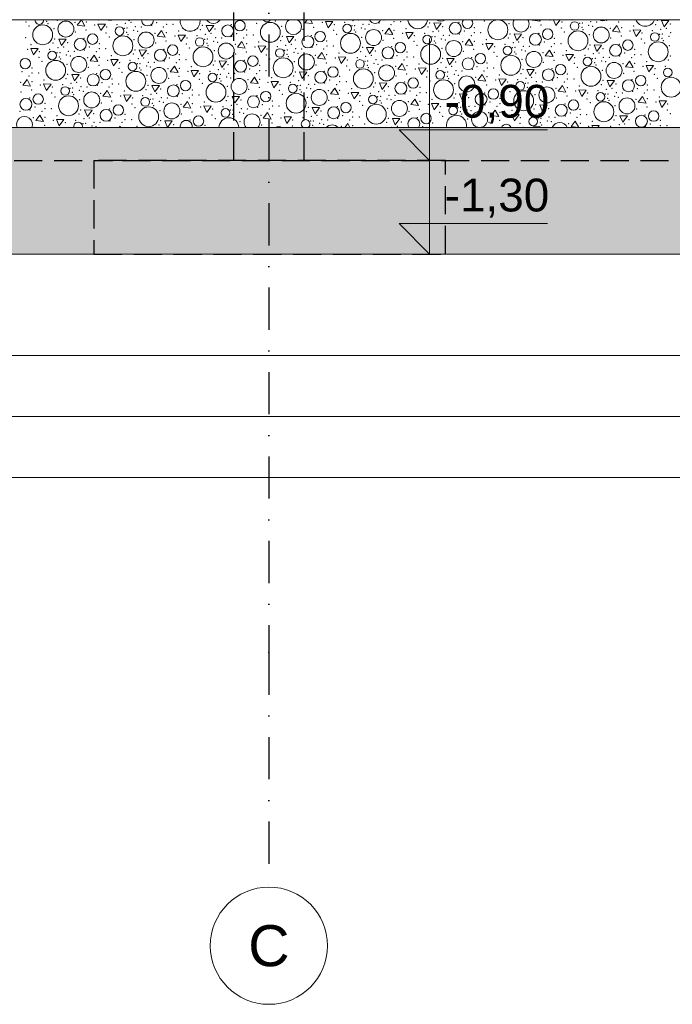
# Model space of a CAD drawing. Header units: millimetres. Extents: x -12989 to 381717, y -50461 to 30884.
# Tile 14 of 63: x 367472 to 370256, y -50461 to -46261. Entities that reach past the tile are written whole.
import ezdxf
from ezdxf.enums import TextEntityAlignment as Align

# ---------------------------------------------------------------- set-up
doc = ezdxf.new("R2010")
doc.units = ezdxf.units.MM
doc.header["$MEASUREMENT"] = 0
for name, pattern in [('Krawędzie ukryte', [170, 120, -50]), ('Kropki i Kreski', [360, 180, -90, 0, -90]), ('Wipeout_Contour', [1000, 0, -1000])]:
    doc.linetypes.add(name, pattern=pattern)
for name, color, linetype, lineweight in [('0_Nr_pióra__21', 7, 'Continuous', 25), ('A__STROPY_Nr_pióra__49', 7, 'Continuous', 15), ('A__STROPY_Nr_pióra__69', 7, 'Continuous', 13), ('Nowe_A_WYM_Nr_pióra__1', 7, 'Continuous', 13), ('Nowe_A_WYM_Nr_pióra__45', 7, 'Continuous', 15), ('Nowe_A_WYM_Nr_pióra__85', 7, 'Continuous', 13), ('Nowe_Warstwa IFC.Import IFC_Nr_pióra__1', 7, 'Continuous', 13), ('Nowe_Warstwa IFC.Import IFC_Nr_pióra__25', 7, 'Continuous', 25), ('Nowe_Warstwa IFC.Import IFC_Nr_pióra__7', 7, 'Continuous', 13)]:
    doc.layers.add(name, color=color, linetype=linetype, lineweight=lineweight)
for name, color, linetype in [('A__STROPY', 7, 'Continuous'), ('Nowe_A_WYM', 7, 'Continuous'), ('Nowe_Warstwa IFC.Import IFC', 7, 'Continuous')]:
    doc.layers.add(name, color=color, linetype=linetype)
doc.layers.add('A__STROPY_Nr_pióra__173', color=7, linetype='Continuous', lineweight=5, true_color=0x6a6a6a)
doc.layers.add('A__STROPY_Nr_pióra__178', color=7, linetype='Continuous', lineweight=5, true_color=0x6a6a6a)
doc.styles.add('STYL_AUTOMATYCZNY_1', font='arial.ttf')
doc.styles.add('STYL_AUTOMATYCZNY_5', font='arial.ttf')
doc.dimstyles.new('STYL_AUTOMATYCZNY__2', dxfattribs={"dimtxt": 139.999998, "dimasz": 57, "dimexe": 0.18, "dimexo": 0.0625, "dimgap": 0, "dimtad": 1, "dimtih": 1, "dimtoh": 1, "dimdec": 0, "dimlfac": 0.1, "dimzin": 0, "dimdsep": 46, "dimtxsty": 'STYL_AUTOMATYCZNY_5', "dimblk": 'ARROWHEAD_6', "dimblk1": 'ARROWHEAD_6', "dimblk2": 'ARROWHEAD_6', "dimcen": 0.09, "dimse1": 1, "dimse2": 1, "dimclrd": 7, "dimclre": 7, "dimclrt": 7, "dimadec": 0, "dimazin": 0, "dimtfac": 1, "dimtdec": 4, "dimtmove": 0, "dimatfit": 3, "dimfxl": 0, "dimtolj": 1, "dimtzin": 0, "dimarcsym": 0})

# ---------------------------------------------------------------- blocks, each defined once
blk = doc.blocks.new('*X102', base_point=(363535.4, -45960.6))
at = {"layer": 'A__STROPY_Nr_pióra__178', "color": 251, "linetype": 'Continuous', "lineweight": 5, "true_color": 0x6a6a6a}
for p, q in [((367735.4, -46260.6), (367717.3, -46284.3)), ((367750.6, -46288.2), (367735.5, -46260.6)), ((367806, -46279), (367817.9, -46306.4)), ((367837.6, -46279.3), (367806, -46279)), ((367817.9, -46306.4), (367837.6, -46279.3)), ((367935.7, -46260.6), (367938.1, -46266)), ((367938.1, -46266), (367942, -46260.6)), ((368698.1, -46260.6), (368688.2, -46273.6)), ((368688.2, -46273.6), (368721.5, -46277.5)), ((368721.5, -46277.5), (368712.2, -46260.6)), ((368776.9, -46268.3), (368788.8, -46295.7)), ((368808.5, -46268.6), (368776.9, -46268.3)), ((368788.8, -46295.7), (368808.5, -46268.6)), ((369239, -46274.7), (369251, -46302.1)), ((369270.6, -46275), (369239, -46274.7)), ((369251, -46302.1), (369270.6, -46275)), ((369660.8, -46260.6), (369659.1, -46262.9)), ((369659.1, -46262.9), (369692.4, -46266.8)), ((369692.4, -46266.8), (369689, -46260.6)), ((369749.1, -46260.6), (369759.7, -46285)), ((369759.7, -46285), (369777.4, -46260.6)), ((370209.9, -46264), (370221.9, -46291.4)), ((370241.5, -46264.3), (370209.9, -46264)), ((370221.9, -46291.4), (370241.5, -46264.3)), ((367717.3, -46284.3), (367750.6, -46288.2)), ((368077.4, -46307.3), (368059.3, -46331.2)), ((368092.6, -46335.1), (368077.4, -46307.3)), ((368148, -46325.9), (368159.9, -46353.3)), ((368179.6, -46326.2), (368148, -46325.9)), ((368268.1, -46285.4), (368280.1, -46312.9)), ((368299.7, -46285.7), (368268.1, -46285.4)), ((368280.1, -46312.9), (368299.7, -46285.7)), ((369048.3, -46296.6), (369030.2, -46320.4)), ((369030.2, -46320.4), (369063.5, -46324.4)), ((369063.5, -46324.4), (369048.3, -46296.6)), ((369118.9, -46315.2), (369130.8, -46342.6)), ((369150.5, -46315.5), (369118.9, -46315.2)), ((369130.8, -46342.6), (369150.5, -46315.5)), ((369581, -46321.6), (369592.9, -46349)), ((369612.6, -46321.9), (369581, -46321.6)), ((369592.9, -46349), (369612.6, -46321.9)), ((370019.2, -46285.9), (370001.1, -46309.7)), ((370001.1, -46309.7), (370034.4, -46313.7)), ((370034.4, -46313.7), (370019.2, -46285.9)), ((370089.8, -46304.4), (370101.7, -46331.9)), ((370121.4, -46304.7), (370089.8, -46304.4)), ((370101.7, -46331.9), (370121.4, -46304.7)), ((367639.2, -46343), (367651.2, -46370.4)), ((367670.8, -46343.3), (367639.2, -46343)), ((367651.2, -46370.4), (367670.8, -46343.3)), ((368059.3, -46331.2), (368092.6, -46335.1)), ((368159.9, -46353.3), (368179.6, -46326.2)), ((368419.4, -46354.2), (368401.3, -46378)), ((368434.6, -46382), (368419.4, -46354.2)), ((368610.1, -46332.3), (368622.1, -46359.7)), ((368641.7, -46332.6), (368610.1, -46332.3)), ((368622.1, -46359.7), (368641.7, -46332.6)), ((369390.3, -46343.5), (369372.2, -46367.3)), ((369372.2, -46367.3), (369405.5, -46371.3)), ((369405.5, -46371.3), (369390.3, -46343.5)), ((369460.8, -46362), (369472.8, -46389.5)), ((369492.5, -46362.3), (369460.8, -46362)), ((369472.8, -46389.5), (369492.5, -46362.3)), ((367519.1, -46383.4), (367531, -46410.9)), ((367550.7, -46383.7), (367519.1, -46383.4)), ((367531, -46410.9), (367550.7, -46383.7)), ((367981.2, -46389.8), (367993.1, -46417.3)), ((368012.8, -46390.2), (367981.2, -46389.8)), ((367993.1, -46417.3), (368012.8, -46390.2)), ((368401.3, -46378), (368434.6, -46382)), ((368490, -46372.7), (368501.9, -46400.2)), ((368521.6, -46373), (368490, -46372.7)), ((368501.9, -46400.2), (368521.6, -46373)), ((368761.4, -46401.1), (368743.3, -46424.9)), ((368776.6, -46428.8), (368761.4, -46401.1)), ((368952.1, -46379.1), (368964, -46406.6)), ((368983.7, -46379.4), (368952.1, -46379.1)), ((368964, -46406.6), (368983.7, -46379.4)), ((369732.3, -46390.4), (369714.2, -46414.2)), ((369747.5, -46418.1), (369732.3, -46390.4)), ((369802.8, -46408.9), (369814.8, -46436.3)), ((369834.5, -46409.2), (369802.8, -46408.9)), ((369814.8, -46436.3), (369834.5, -46409.2)), ((369923, -46368.4), (369934.9, -46395.9)), ((369954.6, -46368.7), (369923, -46368.4)), ((369934.9, -46395.9), (369954.6, -46368.7)), ((367790.5, -46411.8), (367772.4, -46435.6)), ((367772.4, -46435.6), (367805.7, -46439.5)), ((367805.7, -46439.5), (367790.5, -46411.8)), ((367861, -46430.3), (367873, -46457.7)), ((367892.7, -46430.6), (367861, -46430.3)), ((367873, -46457.7), (367892.7, -46430.6)), ((368323.2, -46436.7), (368335.1, -46464.1)), ((368354.8, -46437), (368323.2, -46436.7)), ((368335.1, -46464.1), (368354.8, -46437)), ((368743.3, -46424.9), (368776.6, -46428.8)), ((368831.9, -46419.6), (368843.9, -46447)), ((368863.6, -46419.9), (368831.9, -46419.6)), ((368843.9, -46447), (368863.6, -46419.9)), ((369103.4, -46447.9), (369085.3, -46471.7)), ((369118.5, -46475.7), (369103.4, -46447.9)), ((369294.1, -46426), (369306, -46453.4)), ((369325.7, -46426.3), (369294.1, -46426)), ((369306, -46453.4), (369325.7, -46426.3)), ((369714.2, -46414.2), (369747.5, -46418.1)), ((370074.3, -46437.2), (370056.2, -46461)), ((370089.4, -46465), (370074.3, -46437.2)), ((368132.5, -46458.6), (368114.4, -46482.5)), ((368114.4, -46482.5), (368147.6, -46486.4)), ((368147.6, -46486.4), (368132.5, -46458.6)), ((368203, -46477.2), (368215, -46504.6)), ((368234.7, -46477.5), (368203, -46477.2)), ((368215, -46504.6), (368234.7, -46477.5)), ((368665.2, -46483.6), (368677.1, -46511)), ((368696.8, -46483.9), (368665.2, -46483.6)), ((368677.1, -46511), (368696.8, -46483.9)), ((369085.3, -46471.7), (369118.5, -46475.7)), ((369173.9, -46466.4), (369185.9, -46493.9)), ((369205.6, -46466.8), (369173.9, -46466.4)), ((369185.9, -46493.9), (369205.6, -46466.8)), ((369636.1, -46472.9), (369648, -46500.3)), ((369667.7, -46473.2), (369636.1, -46472.9)), ((369648, -46500.3), (369667.7, -46473.2)), ((370056.2, -46461), (370089.4, -46465)), ((370144.8, -46455.7), (370156.8, -46483.2)), ((370176.4, -46456), (370144.8, -46455.7)), ((370156.8, -46483.2), (370176.4, -46456)), ((367503.6, -46516.2), (367485.4, -46540)), ((367518.7, -46544), (367503.6, -46516.2)), ((367574.1, -46534.7), (367586.1, -46562.2)), ((367605.7, -46535), (367574.1, -46534.7)), ((367586.1, -46562.2), (367605.7, -46535)), ((367694.3, -46494.3), (367706.2, -46521.7)), ((367725.9, -46494.6), (367694.3, -46494.3)), ((367706.2, -46521.7), (367725.9, -46494.6)), ((368474.5, -46505.5), (368456.3, -46529.3)), ((368456.3, -46529.3), (368489.6, -46533.3)), ((368489.6, -46533.3), (368474.5, -46505.5)), ((368545, -46524), (368557, -46551.5)), ((368576.6, -46524.3), (368545, -46524)), ((368557, -46551.5), (368576.6, -46524.3)), ((369007.2, -46530.4), (369019.1, -46557.9)), ((369038.8, -46530.7), (369007.2, -46530.4)), ((369019.1, -46557.9), (369038.8, -46530.7)), ((369445.4, -46494.8), (369427.2, -46518.6)), ((369427.2, -46518.6), (369460.5, -46522.5)), ((369460.5, -46522.5), (369445.4, -46494.8)), ((369515.9, -46513.3), (369527.9, -46540.7)), ((369547.5, -46513.6), (369515.9, -46513.3)), ((369527.9, -46540.7), (369547.5, -46513.6)), ((369978.1, -46519.7), (369990, -46547.2)), ((370009.7, -46520), (369978.1, -46519.7)), ((369990, -46547.2), (370009.7, -46520)), ((367485.4, -46540), (367518.7, -46544)), ((367845.6, -46563.1), (367827.4, -46586.9)), ((367860.7, -46590.8), (367845.6, -46563.1)), ((368036.3, -46541.1), (368048.2, -46568.6)), ((368067.9, -46541.4), (368036.3, -46541.1)), ((368048.2, -46568.6), (368067.9, -46541.4)), ((368816.5, -46552.4), (368798.3, -46576.2)), ((368798.3, -46576.2), (368831.6, -46580.1)), ((368831.6, -46580.1), (368816.5, -46552.4)), ((368887, -46570.9), (368898.9, -46598.3)), ((368918.6, -46571.2), (368887, -46570.9)), ((368898.9, -46598.3), (368918.6, -46571.2)), ((369349.1, -46577.3), (369361.1, -46604.7)), ((369380.8, -46577.6), (369349.1, -46577.3)), ((369361.1, -46604.7), (369380.8, -46577.6)), ((369787.4, -46541.6), (369769.2, -46565.5)), ((369769.2, -46565.5), (369802.5, -46569.4)), ((369802.5, -46569.4), (369787.4, -46541.6)), ((369857.9, -46560.2), (369869.8, -46587.6)), ((369889.5, -46560.5), (369857.9, -46560.2)), ((369869.8, -46587.6), (369889.5, -46560.5)), ((367827.4, -46586.9), (367860.7, -46590.8)), ((367916.1, -46581.6), (367928.1, -46609)), ((367947.7, -46581.9), (367916.1, -46581.6)), ((367928.1, -46609), (367947.7, -46581.9)), ((368187.6, -46609.9), (368169.4, -46633.7)), ((368202.7, -46637.7), (368187.6, -46609.9)), ((368378.2, -46588), (368390.2, -46615.4)), ((368409.9, -46588.3), (368378.2, -46588)), ((368390.2, -46615.4), (368409.9, -46588.3)), ((369158.4, -46599.2), (369140.3, -46623)), ((369173.6, -46627), (369158.4, -46599.2)), ((369229, -46617.7), (369240.9, -46645.2)), ((369260.6, -46618), (369229, -46617.7)), ((369240.9, -46645.2), (369260.6, -46618)), ((370129.3, -46588.5), (370111.2, -46612.3)), ((370111.2, -46612.3), (370144.5, -46616.3)), ((370144.5, -46616.3), (370129.3, -46588.5)), ((370199.9, -46607), (370211.8, -46634.5)), ((370231.5, -46607.3), (370199.9, -46607)), ((370211.8, -46634.5), (370231.5, -46607.3)), ((367749.3, -46645.6), (367761.3, -46673)), ((367781, -46645.9), (367749.3, -46645.6)), ((367761.3, -46673), (367781, -46645.9)), ((368169.4, -46633.7), (368202.7, -46637.7)), ((368258.1, -46628.4), (368270, -46655.9)), ((368289.7, -46628.8), (368258.1, -46628.4)), ((368270, -46655.9), (368289.7, -46628.8)), ((368529.5, -46656.8), (368511.4, -46680.6)), ((368544.7, -46684.5), (368529.5, -46656.8)), ((368720.2, -46634.9), (368732.2, -46662.3)), ((368751.9, -46635.2), (368720.2, -46634.9)), ((368732.2, -46662.3), (368751.9, -46635.2)), ((369140.3, -46623), (369173.6, -46627)), ((369500.4, -46646.1), (369482.3, -46669.9)), ((369515.6, -46673.8), (369500.4, -46646.1)), ((369691.1, -46624.1), (369703.1, -46651.6)), ((369722.8, -46624.5), (369691.1, -46624.1)), ((369703.1, -46651.6), (369722.8, -46624.5)), ((367558.6, -46667.5), (367540.5, -46691.3)), ((367540.5, -46691.3), (367573.8, -46695.3)), ((367573.8, -46695.3), (367558.6, -46667.5)), ((367629.2, -46686), (367641.1, -46713.5)), ((367660.8, -46686.3), (367629.2, -46686)), ((367641.1, -46713.5), (367660.8, -46686.3)), ((368091.3, -46692.4), (368103.3, -46719.9)), ((368123, -46692.7), (368091.3, -46692.4)), ((368103.3, -46719.9), (368123, -46692.7)), ((368511.4, -46680.6), (368544.7, -46684.5)), ((368600.1, -46675.3), (368612, -46702.7)), ((368631.7, -46675.6), (368600.1, -46675.3)), ((368612, -46702.7), (368631.7, -46675.6)), ((368871.5, -46703.6), (368858.6, -46720.6)), ((368880.8, -46720.6), (368871.5, -46703.6)), ((369062.2, -46681.7), (369074.2, -46709.2)), ((369093.8, -46682), (369062.2, -46681.7)), ((369074.2, -46709.2), (369093.8, -46682)), ((369482.3, -46669.9), (369515.6, -46673.8)), ((369571, -46664.6), (369582.9, -46692)), ((369602.6, -46664.9), (369571, -46664.6)), ((369582.9, -46692), (369602.6, -46664.9)), ((369842.4, -46692.9), (369824.3, -46716.7)), ((369857.5, -46720.6), (369842.4, -46692.9)), ((370033.1, -46671), (370045.1, -46698.4)), ((370064.7, -46671.3), (370033.1, -46671)), ((370045.1, -46698.4), (370064.7, -46671.3)), ((367900.6, -46714.4), (367895.9, -46720.6)), ((367904, -46720.6), (367900.6, -46714.4)), ((369824.3, -46716.7), (369856.7, -46720.6)), ((369913, -46711.5), (369916.9, -46720.6)), ((369944.6, -46711.8), (369913, -46711.5)), ((369938.2, -46720.6), (369944.6, -46711.8))]:
    blk.add_line(p, q, dxfattribs=at)
for centre, radius in [((367570.4, -46325.1), 42.4), ((367669.2, -46300.4), 34.1), ((368359.5, -46308.4), 25.4), ((368411.8, -46286), 22.3), ((368541.3, -46314.4), 42.4), ((368868.8, -46298.2), 18.4), ((369330.4, -46297.6), 25.4), ((369512.2, -46303.7), 42.4), ((369839.7, -46287.5), 18.4), ((367782.9, -46343.5), 22.3), ((367897.9, -46309), 18.4), ((368011.2, -46347.3), 34.1), ((368753.8, -46332.8), 22.3), ((368883.3, -46361.3), 42.4), ((368982.1, -46336.6), 34.1), ((369672.4, -46344.5), 25.4), ((369724.7, -46322.1), 22.3), ((369854.2, -46350.6), 42.4), ((369952.9, -46325.9), 34.1), ((370181.7, -46334.4), 18.4), ((367730.6, -46365.9), 25.4), ((367912.4, -46372), 42.4), ((368239.9, -46355.8), 18.4), ((368353.1, -46394.2), 34.1), ((368701.5, -46355.2), 25.4), ((369095.8, -46379.7), 22.3), ((369225.3, -46408.1), 42.4), ((369210.8, -46345.1), 18.4), ((369324, -46383.5), 34.1), ((370014.4, -46391.4), 25.4), ((370066.7, -46369), 22.3), ((370196.2, -46397.4), 42.4), ((367611, -46413.4), 18.4), ((368072.6, -46412.8), 25.4), ((368124.9, -46390.4), 22.3), ((368254.4, -46418.9), 42.4), ((368581.9, -46402.7), 18.4), ((368695.1, -46441), 34.1), ((369043.5, -46402.1), 25.4), ((369437.8, -46426.5), 22.3), ((369552.8, -46392), 18.4), ((369666, -46430.3), 34.1), ((367496, -46448), 22.3), ((367625.5, -46476.4), 42.4), ((367724.2, -46451.7), 34.1), ((367953, -46460.3), 18.4), ((368414.6, -46459.6), 25.4), ((368466.9, -46437.3), 22.3), ((368596.4, -46465.7), 42.4), ((368923.9, -46449.5), 18.4), ((369385.5, -46448.9), 25.4), ((369567.3, -46455), 42.4), ((369779.7, -46473.4), 22.3), ((369894.7, -46438.8), 18.4), ((370008, -46477.2), 34.1), ((367785.7, -46517.2), 25.4), ((367838, -46494.8), 22.3), ((367967.5, -46523.3), 42.4), ((368066.2, -46498.6), 34.1), ((368294.9, -46507.1), 18.4), ((368756.6, -46506.5), 25.4), ((368808.9, -46484.1), 22.3), ((368938.4, -46512.6), 42.4), ((369037.1, -46487.9), 34.1), ((369265.8, -46496.4), 18.4), ((369727.5, -46495.8), 25.4), ((369909.3, -46501.9), 42.4), ((370236.7, -46485.7), 18.4), ((368179.9, -46541.7), 22.3), ((368309.4, -46570.1), 42.4), ((368408.2, -46545.5), 34.1), ((368636.9, -46554), 18.4), ((369098.6, -46553.4), 25.4), ((369150.8, -46531), 22.3), ((369280.3, -46559.4), 42.4), ((369379.1, -46534.7), 34.1), ((369607.8, -46543.3), 18.4), ((370069.4, -46542.6), 25.4), ((370121.7, -46520.3), 22.3), ((370251.2, -46548.7), 42.4), ((367551, -46599.3), 22.3), ((367666, -46564.7), 18.4), ((367779.3, -46603), 34.1), ((368127.7, -46564.1), 25.4), ((368521.9, -46588.5), 22.3), ((368651.4, -46617), 42.4), ((368750.2, -46592.3), 34.1), ((369440.5, -46600.2), 25.4), ((369492.8, -46577.8), 22.3), ((369622.3, -46606.3), 42.4), ((369721.1, -46581.6), 34.1), ((369949.8, -46590.1), 18.4), ((367498.7, -46621.6), 25.4), ((367680.5, -46627.7), 42.4), ((368008, -46611.5), 18.4), ((368121.3, -46649.9), 34.1), ((368469.6, -46610.9), 25.4), ((368863.9, -46635.4), 22.3), ((368978.9, -46600.8), 18.4), ((369092.2, -46639.2), 34.1), ((369834.8, -46624.7), 22.3), ((369964.3, -46653.2), 42.4), ((370063.1, -46628.5), 34.1), ((367840.7, -46668.5), 25.4), ((367893, -46646.1), 22.3), ((368022.5, -46674.6), 42.4), ((368350, -46658.4), 18.4), ((368811.6, -46657.8), 25.4), ((368993.4, -46663.9), 42.4), ((369205.9, -46682.3), 22.3), ((369320.9, -46647.7), 18.4), ((369434.2, -46686), 34.1), ((369782.5, -46647.1), 25.4), ((370176.8, -46671.6), 22.3), ((368235, -46693), 22.3), ((369662.9, -46694.5), 18.4), ((370124.5, -46693.9), 25.4)]:
    blk.add_circle(centre, radius, dxfattribs=at)
for centre, radius, start, end in [((367555.9, -46262.1), 18.4, 175.2957, 4.7043), ((367857.3, -46220.7), 42.4, 249.9958, 290.0042), ((368017.5, -46261.5), 25.4, 177.9708, 2.0292), ((368069.8, -46239.1), 22.3, 254.3998, 285.6002), ((368199.3, -46267.6), 42.4, 170.5444, 9.4556), ((368298.1, -46242.9), 34.1, 211.2783, 328.7217), ((368526.8, -46251.4), 18.4, 210.0169, 329.9831), ((368640.1, -46289.7), 34.1, 121.3632, 58.6368), ((368988.4, -46250.8), 25.4, 202.6879, 337.3121), ((369170.2, -46256.9), 42.4, 185.053, 354.947), ((369269, -46232.2), 34.1, 236.4165, 303.5835), ((369382.7, -46275.3), 22.3, 138.9211, 41.0789), ((369611, -46279), 34.1, 147.3163, 32.6837), ((369959.3, -46240.1), 25.4, 233.7875, 306.2125), ((370141.1, -46246.1), 42.4, 199.9037, 340.0963), ((367492.4, -46707.5), 34.1, 337.3632, 202.6368), ((367721.1, -46716), 18.4, 345.4568, 194.5432), ((368182.7, -46715.4), 25.4, 348.1401, 191.8599), ((368364.5, -46721.4), 42.4, 1.1405, 178.8595), ((368463.3, -46696.7), 34.1, 315.6714, 224.3286), ((368692, -46705.3), 18.4, 303.5527, 236.4473), ((369153.6, -46704.7), 25.4, 321.1974, 218.8026), ((369335.4, -46710.7), 42.4, 346.5582, 193.4418), ((369776.2, -46732.9), 34.1, 21.1262, 158.8738), ((367834.4, -46754.3), 34.1, 81.1866, 98.8134), ((368577, -46739.8), 22.3, 59.6039, 120.3961), ((368805.3, -46743.6), 34.1, 42.4005, 137.5995), ((369547.9, -46729.1), 22.3, 22.4823, 157.5177), ((369677.4, -46757.6), 42.4, 60.6327, 119.3673)]:
    blk.add_arc(centre, radius, start, end, dxfattribs=at)
for p in [(367499, -46270.5), (367586.6, -46267.8), (367592.2, -46277.2), (367632.9, -46263.6), (367707.6, -46271.7), (367756.3, -46269.8), (367792.6, -46283), (367807.8, -46262.3), (367887.1, -46282.3), (367922.7, -46276.1), (367946.7, -46272.5), (368055.8, -46273.2), (368098.6, -46279.7), (368126.4, -46279.7), (368375, -46282), (368483.1, -46276.4), (368563.1, -46266.5), (368678.5, -46261), (368763.5, -46272.3), (368814.2, -46281.6), (368858, -46271.6), (368893.6, -46265.4), (368917.5, -46261.8), (368936.9, -46280), (368962.5, -46280.8), (369005.7, -46274.5), (369026.7, -46262.5), (369056.3, -46281.3), (369069.5, -46269), (369097.3, -46268.9), (369221.7, -46274.3), (369345.9, -46271.3), (369454, -46265.7), (369560.2, -46277.8), (369696.6, -46283), (369734.4, -46261.6), (369785.1, -46270.9), (369828.9, -46260.9), (369860.6, -46275.7), (369872.4, -46274.7), (369907.8, -46269.3), (369933.4, -46270.1), (369976.6, -46263.7), (370027.2, -46270.6), (370185.1, -46281.4), (370192.6, -46263.6), (370247.7, -46279.6), (370247.7, -46279.6), (367512.2, -46287.1), (367618.5, -46299.2), (367709.9, -46313.1), (367754.8, -46304.4), (367841, -46317.4), (367843.3, -46292.3), (367918.8, -46297.1), (367928.6, -46314.7), (367930.6, -46296.2), (367934.2, -46324.1), (367958.1, -46306.5), (367966, -46290.8), (367974.9, -46310.4), (367991.6, -46291.6), (368034.8, -46285.2), (368049.6, -46318.6), (368085.4, -46292.1), (368098.3, -46316.6), (368149.8, -46309.1), (368243.3, -46302.8), (368250.8, -46285), (368264.7, -46323), (368288.6, -46319.3), (368305.9, -46301), (368305.9, -46301), (368397.8, -46320.1), (368440.2, -46304.7), (368589.3, -46288.5), (368680.8, -46302.4), (368725.7, -46293.7), (368811.9, -46306.6), (368825.1, -46323.3), (368889.7, -46286.4), (368899.5, -46304), (368901.5, -46285.5), (368905.1, -46313.4), (368929, -46295.8), (368945.8, -46299.7), (369020.5, -46307.9), (369069.2, -46305.9), (369105.5, -46319.1), (369120.7, -46298.4), (369200, -46318.5), (369214.2, -46292.1), (369235.6, -46312.3), (369259.5, -46308.6), (369276.8, -46290.3), (369276.8, -46290.3), (369347.7, -46321.3), (369368.7, -46309.4), (369411.1, -46293.9), (369411.5, -46315.8), (369439.3, -46315.8), (369563.7, -46321.1), (369651.7, -46291.7), (369687.9, -46318.2), (369782.8, -46295.9), (369796, -46312.5), (369870.4, -46293.3), (369876, -46302.7), (369899.9, -46285.1), (369902.2, -46324.7), (369916.7, -46289), (369991.4, -46297.2), (370040.1, -46295.2), (370076.4, -46308.4), (370091.6, -46287.7), (370127.1, -46317.8), (370170.9, -46307.8), (370202.6, -46322.5), (370206.5, -46301.6), (370214.4, -46321.6), (370230.4, -46297.9), (370249.7, -46316.2), (367497.5, -46337.2), (367520.9, -46366.7), (367614.4, -46360.4), (367621.9, -46342.6), (367677, -46358.5), (367677, -46358.5), (367746.1, -46339.6), (367811.3, -46362.2), (367854.2, -46334), (367960.4, -46346.1), (368051.9, -46359.9), (368096.7, -46351.3), (368134.6, -46329.8), (368183, -46364.2), (368185.3, -46339.2), (368229.1, -46329.2), (368260.8, -46343.9), (368270.6, -46361.6), (368272.6, -46343), (368300.1, -46353.4), (368308, -46337.6), (368316.9, -46357.3), (368333.6, -46338.4), (368376.8, -46332), (368391.6, -46365.4), (368427.4, -46338.9), (368440.3, -46363.5), (368440.6, -46326.5), (368468.4, -46326.5), (368491.8, -46356), (368585.3, -46349.7), (368592.8, -46331.9), (368630.6, -46366.2), (368647.9, -46347.8), (368647.9, -46347.8), (368717, -46328.9), (368739.7, -46367), (368782.2, -46351.5), (368931.3, -46335.4), (369022.8, -46349.2), (369067.6, -46340.6), (369153.9, -46353.5), (369156.2, -46328.5), (369231.7, -46333.2), (369241.5, -46350.8), (369243.5, -46332.3), (369247.1, -46360.2), (369271, -46342.6), (369278.8, -46326.9), (369287.8, -46346.6), (369304.4, -46327.7), (369362.5, -46354.7), (369398.3, -46328.2), (369411.1, -46352.8), (369447.5, -46366), (369462.7, -46345.3), (369542, -46365.3), (369556.2, -46339), (369577.5, -46359.1), (369601.5, -46355.5), (369618.8, -46337.1), (369618.8, -46337.1), (369710.6, -46356.3), (369753.1, -46340.8), (369753.5, -46362.7), (369781.3, -46362.7), (369993.7, -46338.5), (370029.9, -46365), (370038.5, -46329.9), (370124.8, -46342.8), (370138, -46359.4), (370212.4, -46340.1), (370218, -46349.5), (370241.9, -46331.9), (367505.7, -46387.4), (367556.4, -46396.8), (367600.2, -46386.7), (367631.9, -46401.5), (367635.8, -46380.6), (367643.7, -46400.6), (367659.7, -46376.9), (367679, -46395.2), (367704.6, -46396), (367747.9, -46389.6), (367768.9, -46377.7), (367798.5, -46396.5), (367811.7, -46384.1), (367839.5, -46384.1), (367956.4, -46407.3), (367963.9, -46389.4), (368019, -46405.4), (368019, -46405.4), (368088.1, -46386.5), (368153.3, -46409.1), (368196.2, -46380.8), (368276.2, -46370.9), (368302.4, -46393), (368393.9, -46406.8), (368438.7, -46398.2), (368476.6, -46376.7), (368527.3, -46386.1), (368571.1, -46376), (368602.8, -46390.8), (368606.7, -46369.9), (368612.6, -46408.4), (368614.6, -46389.9), (368642.1, -46400.2), (368649.9, -46384.5), (368658.9, -46404.2), (368675.5, -46385.3), (368718.8, -46378.9), (368769.4, -46385.8), (368782.6, -46373.4), (368810.4, -46373.4), (368833.8, -46402.8), (368927.3, -46396.6), (368934.8, -46378.7), (368989.9, -46394.7), (368989.9, -46394.7), (369059, -46375.7), (369124.2, -46398.4), (369167.1, -46370.1), (369273.3, -46382.2), (369364.8, -46396.1), (369409.6, -46387.4), (369495.8, -46400.4), (369498.2, -46375.3), (369573.7, -46380.1), (369583.5, -46397.7), (369585.5, -46379.2), (369589.1, -46407.1), (369613, -46389.5), (369620.8, -46373.8), (369629.8, -46393.5), (369646.4, -46374.6), (369689.7, -46368.2), (369704.5, -46401.6), (369740.3, -46375.1), (369753.1, -46399.6), (369804.7, -46392.1), (369898.1, -46385.8), (369905.7, -46368), (369919.5, -46406), (369943.5, -46402.3), (369960.8, -46384), (369960.8, -46384), (370052.6, -46403.1), (370095.1, -46387.7), (370095.5, -46409.5), (370123.3, -46409.5), (370244.2, -46371.5), (367554.1, -46421.8), (367567.3, -46438.4), (367641.7, -46419.1), (367647.3, -46428.5), (367671.2, -46410.9), (367673.5, -46450.5), (367688, -46414.9), (367762.7, -46423), (367811.3, -46421.1), (367847.7, -46434.3), (367862.9, -46413.5), (367898.4, -46443.6), (367942.2, -46433.6), (367973.9, -46448.4), (367977.7, -46427.4), (367985.7, -46447.5), (368001.7, -46423.8), (368021, -46442), (368046.6, -46442.8), (368089.9, -46436.5), (368110.8, -46424.5), (368140.5, -46443.4), (368153.7, -46431), (368181.5, -46430.9), (368305.9, -46436.3), (368430.1, -46433.3), (368524.9, -46411.1), (368538.2, -46427.7), (368618.2, -46417.8), (368644.4, -46439.8), (368733.6, -46412.3), (368780.7, -46445), (368782.2, -46410.3), (368818.6, -46423.6), (368869.3, -46432.9), (368913.1, -46422.9), (368944.8, -46437.7), (368948.6, -46416.7), (368956.6, -46436.7), (368972.6, -46413), (368984.1, -46447.1), (368991.9, -46431.3), (369000.9, -46451), (369017.5, -46432.1), (369060.8, -46425.7), (369081.7, -46413.8), (369111.4, -46432.6), (369124.6, -46420.2), (369152.4, -46420.2), (369175.8, -46449.7), (369269.2, -46443.4), (369276.8, -46425.6), (369331.9, -46441.6), (369331.9, -46441.6), (369401, -46422.6), (369466.2, -46445.2), (369509.1, -46417), (369615.3, -46429.1), (369706.8, -46442.9), (369751.6, -46434.3), (369789.5, -46412.8), (369837.8, -46447.2), (369840.2, -46422.2), (369884, -46412.2), (369915.6, -46426.9), (369925.5, -46444.6), (369927.5, -46426), (369955, -46436.4), (369962.8, -46420.6), (369971.8, -46440.3), (369988.4, -46421.4), (370031.7, -46415), (370046.5, -46448.4), (370082.3, -46421.9), (370095.1, -46446.5), (370146.7, -46439), (370240.1, -46432.7), (370247.7, -46414.9), (367481.9, -46482.1), (367524.4, -46466.7), (367524.8, -46488.5), (367552.6, -46488.5), (367677, -46493.9), (367765, -46464.4), (367801.2, -46490.9), (367809.8, -46455.7), (367896, -46468.7), (367909.2, -46485.3), (367983.7, -46466), (367989.3, -46475.4), (368013.2, -46457.8), (368030, -46461.7), (368104.7, -46469.9), (368153.3, -46467.9), (368189.6, -46481.1), (368204.9, -46460.4), (368240.4, -46490.5), (368284.2, -46480.5), (368298.3, -46454.1), (368319.7, -46474.3), (368343.7, -46470.6), (368361, -46452.3), (368361, -46452.3), (368363, -46488.9), (368388.6, -46489.7), (368431.9, -46483.3), (368452.8, -46471.4), (368482.5, -46490.2), (368495.3, -46455.9), (368495.7, -46477.8), (368523.5, -46477.8), (368647.9, -46483.1), (368735.9, -46453.7), (368772.1, -46480.2), (368866.9, -46457.9), (368880.1, -46474.5), (368954.6, -46455.3), (368960.2, -46464.7), (368986.4, -46486.7), (369075.6, -46459.2), (369122.7, -46491.9), (369124.2, -46457.2), (369160.5, -46470.4), (369211.3, -46479.8), (369255.1, -46469.8), (369286.7, -46484.5), (369290.6, -46463.6), (369298.6, -46483.6), (369314.6, -46459.9), (369326.1, -46493.9), (369333.9, -46478.2), (369359.5, -46479), (369402.7, -46472.6), (369423.7, -46460.7), (369453.3, -46479.5), (369466.6, -46467.1), (369494.4, -46467.1), (369611.2, -46490.3), (369618.8, -46472.4), (369673.8, -46488.4), (369673.8, -46488.4), (369742.9, -46469.5), (369808.2, -46492.1), (369851, -46463.8), (369931.1, -46454), (369957.3, -46476), (370048.7, -46489.8), (370093.6, -46481.2), (370131.4, -46459.7), (370182.2, -46469.1), (370226, -46459), (367475.8, -46527.4), (367511.6, -46500.9), (367524.4, -46525.5), (367576, -46518), (367669.4, -46511.7), (367690.8, -46531.9), (367714.8, -46528.2), (367732.1, -46509.8), (367732.1, -46509.8), (367823.9, -46529), (367866.4, -46513.5), (367866.7, -46535.4), (367894.6, -46535.4), (368015.5, -46497.4), (368107, -46511.2), (368151.8, -46502.6), (368238, -46515.5), (368251.2, -46532.1), (368315.8, -46495.2), (368325.6, -46512.8), (368327.7, -46494.3), (368331.2, -46522.2), (368355.2, -46504.6), (368372, -46508.6), (368446.7, -46516.7), (368495.3, -46514.8), (368531.6, -46528), (368546.9, -46507.3), (368626.2, -46527.3), (368640.3, -46501), (368661.7, -46521.1), (368685.7, -46517.5), (368703, -46499.1), (368703, -46499.1), (368705, -46535.8), (368773.8, -46530.2), (368794.8, -46518.3), (368837.3, -46502.8), (368837.6, -46524.7), (368865.5, -46524.7), (368989.9, -46530), (369077.9, -46500.5), (369114, -46527), (369208.9, -46504.8), (369222.1, -46521.4), (369296.5, -46502.1), (369302.1, -46511.5), (369328.4, -46533.5), (369342.9, -46497.9), (369417.6, -46506), (369466.2, -46504.1), (369502.5, -46517.3), (369517.8, -46496.5), (369553.3, -46526.6), (369597.1, -46516.6), (369628.7, -46531.4), (369632.6, -46510.4), (369640.5, -46530.5), (369656.6, -46506.8), (369675.9, -46525), (369701.5, -46525.9), (369744.7, -46519.5), (369765.7, -46507.5), (369795.3, -46526.4), (369808.5, -46514), (369836.4, -46514), (369960.8, -46519.3), (370015.8, -46535.3), (370015.8, -46535.3), (370084.9, -46516.3), (370179.8, -46494.1), (370193, -46510.7), (367478, -46568.8), (367522.9, -46560.2), (367560.7, -46538.7), (367609.1, -46573.1), (367611.5, -46548.1), (367655.3, -46538), (367686.9, -46552.8), (367696.7, -46570.4), (367698.8, -46551.9), (367726.3, -46562.2), (367734.1, -46546.5), (367743.1, -46566.2), (367759.7, -46547.3), (367802.9, -46540.9), (367817.8, -46574.3), (367853.5, -46547.8), (367866.4, -46572.3), (367918, -46564.8), (368011.4, -46558.6), (368019, -46540.7), (368056.8, -46575.1), (368074, -46556.7), (368074, -46556.7), (368143.1, -46537.7), (368165.9, -46575.8), (368208.4, -46560.4), (368357.5, -46544.2), (368448.9, -46558.1), (368493.8, -46549.4), (368580, -46562.4), (368582.4, -46537.3), (368657.8, -46542.1), (368667.6, -46559.7), (368669.7, -46541.2), (368673.2, -46569.1), (368697.1, -46551.5), (368713.9, -46555.5), (368730.6, -46536.6), (368788.7, -46563.6), (368824.4, -46537.1), (368837.3, -46561.6), (368873.6, -46574.9), (368888.9, -46554.1), (368968.2, -46574.2), (368982.3, -46547.8), (369003.7, -46568), (369027.7, -46564.3), (369044.9, -46546), (369044.9, -46546), (369115.8, -46577), (369136.8, -46565.1), (369179.3, -46549.7), (369179.6, -46571.5), (369207.5, -46571.5), (369331.9, -46576.9), (369419.8, -46547.4), (369456, -46573.9), (369464.7, -46538.7), (369550.9, -46551.7), (369564.1, -46568.3), (369638.5, -46549), (369644.1, -46558.4), (369668, -46540.8), (369684.8, -46544.7), (369759.6, -46552.9), (369808.2, -46550.9), (369844.5, -46564.1), (369859.8, -46543.4), (369895.2, -46573.5), (369939.1, -46563.5), (369953.2, -46537.1), (369974.6, -46557.3), (369982.5, -46577.3), (369998.6, -46553.6), (370017.9, -46571.9), (370043.5, -46572.7), (370086.7, -46566.3), (370107.7, -46554.4), (370137.3, -46573.2), (370150.2, -46539), (370150.5, -46560.8), (370178.4, -46560.8), (367514.2, -46595.3), (367579.5, -46617.9), (367622.3, -46589.7), (367702.3, -46579.8), (367728.6, -46601.8), (367820, -46615.7), (367864.9, -46607), (367902.7, -46585.6), (367951.1, -46619.9), (367953.5, -46594.9), (367997.3, -46584.9), (368028.9, -46599.7), (368032.8, -46578.7), (368038.7, -46617.3), (368040.7, -46598.7), (368068.2, -46609.1), (368076.1, -46593.3), (368085, -46613), (368101.7, -46594.1), (368144.9, -46587.7), (368195.5, -46594.6), (368208.4, -46619.2), (368208.7, -46582.2), (368236.6, -46582.2), (368259.9, -46611.7), (368353.4, -46605.4), (368361, -46587.6), (368416, -46603.6), (368416, -46603.6), (368485.1, -46584.6), (368550.4, -46607.2), (368593.2, -46579), (368699.5, -46591.1), (368790.9, -46604.9), (368835.8, -46596.3), (368922, -46609.2), (368924.3, -46584.2), (368999.8, -46588.9), (369009.6, -46606.6), (369011.6, -46588), (369015.2, -46616), (369039.1, -46598.4), (369047, -46582.6), (369055.9, -46602.3), (369072.6, -46583.4), (369130.7, -46610.4), (369166.4, -46583.9), (369179.3, -46608.5), (369230.8, -46601), (369324.3, -46594.7), (369345.7, -46614.9), (369369.7, -46611.2), (369386.9, -46592.8), (369386.9, -46592.8), (369478.8, -46612), (369521.3, -46596.5), (369521.6, -46618.4), (369549.5, -46618.4), (369670.4, -46580.4), (369761.8, -46594.2), (369806.7, -46585.6), (369892.9, -46598.5), (369906.1, -46615.1), (369970.7, -46578.2), (369980.5, -46595.9), (369986.1, -46605.2), (370010, -46587.7), (370026.8, -46591.6), (370101.5, -46599.7), (370150.2, -46597.8), (370186.5, -46611), (370201.7, -46590.3), (367472.8, -46651.7), (367516, -46645.3), (367537, -46633.4), (367566.6, -46652.2), (367579.8, -46639.8), (367607.7, -46639.8), (367732.1, -46645.2), (367787.1, -46661.1), (367787.1, -46661.1), (367856.2, -46642.2), (367964.3, -46636.5), (368044.3, -46626.7), (368070.6, -46648.7), (368159.8, -46621.2), (368206.9, -46653.9), (368244.7, -46632.4), (368295.4, -46641.8), (368339.3, -46631.8), (368370.9, -46646.5), (368374.8, -46625.6), (368382.7, -46645.6), (368398.8, -46621.9), (368410.2, -46655.9), (368418.1, -46640.2), (368427, -46659.9), (368443.7, -46641), (368486.9, -46634.6), (368507.9, -46622.7), (368537.5, -46641.5), (368550.7, -46629.1), (368578.6, -46629.1), (368601.9, -46658.6), (368695.4, -46652.3), (368703, -46634.4), (368758, -46650.4), (368758, -46650.4), (368827.1, -46631.5), (368892.3, -46654.1), (368935.2, -46625.8), (369041.5, -46638), (369132.9, -46651.8), (369177.8, -46643.2), (369215.6, -46621.7), (369264, -46656.1), (369266.3, -46631.1), (369310.2, -46621), (369341.8, -46635.8), (369351.6, -46653.4), (369353.6, -46634.9), (369381.1, -46645.2), (369389, -46629.5), (369397.9, -46649.2), (369414.6, -46630.3), (369457.8, -46623.9), (369472.6, -46657.3), (369508.4, -46630.8), (369521.3, -46655.4), (369572.8, -46647.8), (369666.3, -46641.6), (369673.8, -46623.7), (369687.7, -46661.7), (369711.7, -46658.1), (369728.9, -46639.7), (369728.9, -46639.7), (369798, -46620.7), (369820.8, -46658.8), (369863.2, -46643.4), (370012.4, -46627.3), (370103.8, -46641.1), (370148.7, -46632.4), (370234.9, -46645.4), (370237.2, -46620.4), (370248.1, -46662), (367530.8, -46678.7), (367579.5, -46676.8), (367615.8, -46690), (367631, -46669.3), (367666.5, -46699.3), (367710.4, -46689.3), (367724.5, -46663), (367745.9, -46683.1), (367753.8, -46703.2), (367769.9, -46679.5), (367789.2, -46697.8), (367814.8, -46698.6), (367858, -46692.2), (367879, -46680.3), (367908.6, -46699.1), (367921.4, -46664.8), (367921.8, -46686.7), (367949.6, -46686.7), (368074, -46692), (368162, -46662.5), (368198.2, -46689), (368293.1, -46666.8), (368306.3, -46683.4), (368380.7, -46664.1), (368386.3, -46673.5), (368412.6, -46695.5), (368501.7, -46668), (368548.9, -46700.7), (368550.4, -46666.1), (368586.7, -46679.3), (368637.4, -46688.6), (368681.2, -46678.6), (368712.9, -46693.4), (368716.8, -46672.4), (368724.7, -46692.5), (368740.8, -46668.8), (368752.2, -46702.8), (368760.1, -46687.1), (368785.7, -46687.9), (368828.9, -46681.5), (368849.9, -46669.5), (368879.5, -46688.4), (368892.7, -46676), (368920.5, -46676), (369037.4, -46699.1), (369044.9, -46681.3), (369100, -46697.3), (369100, -46697.3), (369169.1, -46678.3), (369234.3, -46701), (369277.2, -46672.7), (369357.2, -46662.8), (369383.5, -46684.8), (369474.9, -46698.7), (369519.8, -46690), (369557.6, -46668.6), (369606, -46702.9), (369608.3, -46677.9), (369652.1, -46667.9), (369683.8, -46682.7), (369693.6, -46700.3), (369695.6, -46681.8), (369723.1, -46692.1), (369731, -46676.3), (369739.9, -46696), (369756.6, -46677.1), (369799.8, -46670.8), (369850.4, -46677.6), (369863.3, -46702.2), (369863.6, -46665.3), (369891.4, -46665.2), (369914.8, -46694.7), (370008.3, -46688.4), (370015.8, -46670.6), (370070.9, -46686.6), (370070.9, -46686.6), (370140, -46667.6), (370205.2, -46690.2), (367533.1, -46720.1), (367578, -46711.4), (367742, -46704.1), (367781.3, -46713.5), (367798.1, -46717.5), (367973, -46716.1), (368066.5, -46709.8), (368129.1, -46708), (368129.1, -46708), (368263.4, -46711.7), (368504, -46709.4), (368635.1, -46713.7), (368722.7, -46711), (368728.3, -46720.4), (368769, -46706.7), (368843.7, -46714.9), (368892.4, -46712.9), (368943.9, -46705.4), (369058.8, -46719.3), (369082.7, -46715.6), (369191.9, -46716.4), (369619.2, -46719.6), (369699.2, -46709.7), (369814.6, -46704.2), (369899.6, -46715.4), (369994.1, -46714.8), (370029.7, -46708.6), (370053.6, -46704.9), (370141.8, -46717.6), (370162.8, -46705.7), (370205.6, -46712.1), (370233.4, -46712.1)]:
    blk.add_point(p, dxfattribs=at)
blk = doc.blocks.new('ElemPrzekroju_86_1', base_point=(363535.4, -45960.6))
at = {"color": 254, "linetype": 'Wipeout_Contour', "lineweight": 0, "ltscale": 1496013.813862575}
blk.add_wipeout([(363818.5, -46720.6), (363818.5, -47260.6), (378258.5, -47260.6), (378258.5, -46720.6)], dxfattribs=at).dxf.layer = 'A__STROPY'
at = {"layer": 'A__STROPY_Nr_pióra__173', "linetype": 'Continuous', "lineweight": 5, "true_color": 0x6a6a6a}
h = blk.add_hatch(dxfattribs=at)
h.set_pattern_fill('Grunt_0001', color=251, style=0, pattern_type=2)
h.set_pattern_definition([(45, (363535.4, -45960.59), (-95.4594, 95.4594), []), (45, (363503.58, -45928.77), (-190.919, 190.919), []), (45, (363471.76, -45896.95), (-190.919, 190.919), []), (135, (363439.945, -45865.132), (31.8198, 31.8198), [135, -135])])
h.paths.add_polyline_path([(363818.5, -46720.6), (363818.5, -47260.6), (378258.5, -47260.6), (378258.5, -46720.6)])
at = {"layer": 'A__STROPY_Nr_pióra__69', "color": 7, "linetype": 'Continuous', "lineweight": 13}
blk.add_line((378258.5, -47260.6), (363818.5, -47260.6), dxfattribs=at)
at = {"color": 254, "linetype": 'Wipeout_Contour', "lineweight": 0, "ltscale": 1495763.64850737}
blk.add_wipeout([(363818.5, -46720.6), (378258.5, -46720.6), (378258.5, -46260.6), (363818.5, -46260.6)], dxfattribs=at).dxf.layer = 'A__STROPY'
at = {"layer": 'A__STROPY_Nr_pióra__49', "color": 7, "linetype": 'Continuous', "lineweight": 15}
for p, q in [((378258.5, -46260.6), (363818.5, -46260.6)), ((378258.5, -46720.6), (363818.5, -46720.6))]:
    blk.add_line(p, q, dxfattribs=at)
at = {"layer": 'A__STROPY', "lineweight": 0}
blk.add_blockref('*X102', (363535.4, -45960.6), dxfattribs=at)
blk = doc.blocks.new('Standardowy znacznik osi[5]_1', base_point=(368535.4, -35960.6))
at = {"layer": 'Nowe_Warstwa IFC.Import IFC_Nr_pióra__25', "color": 7, "linetype": 'Kropki i Kreski', "lineweight": 25}
for p, q in [((368535.4, -36960.6), (368535.4, -48960.6)), ((368535.4, -48960.6), (368535.4, -49960.6))]:
    blk.add_line(p, q, dxfattribs=at)
blk.add_point((368535.4, -48960.6), dxfattribs=at)
blk.add_point((368535.4, -48960.6), dxfattribs=at)
at = {"layer": 'Nowe_Warstwa IFC.Import IFC_Nr_pióra__7', "color": 7, "linetype": 'Continuous', "lineweight": 13}
blk.add_circle((368535.4, -50210.6), 250, dxfattribs=at)
at = {"layer": 'Nowe_Warstwa IFC.Import IFC_Nr_pióra__1', "color": 7, "lineweight": 13, "style": 'STYL_AUTOMATYCZNY_1'}
for tag, p in [('AC_MarkerText_1_0', (368535.4, -35623.1)), ('AC_MarkerText_1_1', (368535.4, -50123.1))]:
    blk.add_attdef(tag, text='', height=175, rotation=360, dxfattribs=at).set_placement(p, align=Align.TOP_CENTER)
blk = doc.blocks.new('Wymiary_5_1', base_point=(369220.6, -47260.6))
at = {"layer": 'Nowe_A_WYM_Nr_pióra__45', "color": 7, "linetype": 'Continuous', "lineweight": 15}
for p, q in [((369220.6, -46860.6), (369220.6, -46340.6)), ((369220.6, -46860.6), (369090.6, -46730.6)), ((369090.6, -46730.6), (369220.6, -46730.6)), ((369220.6, -46730.6), (369723.3, -46730.6)), ((369220.6, -47260.6), (369220.6, -46740.6)), ((369220.6, -47260.6), (369090.6, -47130.6)), ((369090.6, -47130.6), (369220.6, -47130.6)), ((369220.6, -47130.6), (369723.3, -47130.6))]:
    blk.add_line(p, q, dxfattribs=at)
at = {"layer": 'Nowe_A_WYM_Nr_pióra__85', "color": 7, "linetype": 'Continuous', "lineweight": 13}
for p, q in [((369220.6, -46860.6), (369123.1, -46860.6)), ((369220.6, -46860.6), (369318.1, -46860.6)), ((369220.6, -47260.6), (369123.1, -47260.6)), ((369220.6, -47260.6), (369318.1, -47260.6))]:
    blk.add_line(p, q, dxfattribs=at)
at = {"layer": 'Nowe_A_WYM_Nr_pióra__1', "color": 7, "lineweight": 13, "char_height": 140, "attachment_point": 7, "style": 'STYL_AUTOMATYCZNY_5'}
for s, insert in [('\\A1;{\\pql;\\fArial|b0|i0|c238|p0;\\W1.000000;-0,90}', (369285.6, -46704.6)), ('\\A1;{\\pql;\\fArial|b0|i0|c238|p0;\\W1.000000;-1,30}', (369285.6, -47104.6))]:
    blk.add_mtext(s, dxfattribs=dict(at, insert=insert))
blk = doc.blocks.new('*D178', base_point=(363535.4, -45960.6))
at = {"layer": 'Nowe_A_WYM_Nr_pióra__45', "color": 7, "linetype": 'Continuous', "lineweight": 15}
for p, q in [((363668.6, -47663.2), (363608.6, -47723.2)), ((363848.6, -47663.2), (363788.6, -47723.2))]:
    blk.add_line(p, q, dxfattribs=at)
at = {"layer": 'Nowe_A_WYM_Nr_pióra__85', "color": 7, "linetype": 'Continuous', "lineweight": 13}
for p, q in [((363818.6, -47749.5), (363818.6, -47637)), ((363638.6, -47693.2), (363818.6, -47693.2)), ((363818.6, -47693.2), (378258.5, -47693.2))]:
    blk.add_line(p, q, dxfattribs=at)
blk = doc.blocks.new('ARROWHEAD_6')
at = {"color": 0, "linetype": 'Continuous', "lineweight": 0}
for p, q in [((0, 0), (-1, 0)), ((-0.5, -0.5), (0.5, 0.5))]:
    blk.add_line(p, q, dxfattribs=at)
blk = doc.blocks.new('*D179', base_point=(363535.4, -45960.6))
at = {"layer": 'Nowe_A_WYM_Nr_pióra__45', "color": 7, "linetype": 'Continuous', "lineweight": 15}
for p, q in [((363848.6, -47663.2), (363788.6, -47723.2)), ((378288.5, -47663.2), (378228.5, -47723.2))]:
    blk.add_line(p, q, dxfattribs=at)
at = {"layer": 'Nowe_A_WYM_Nr_pióra__85', "color": 7, "linetype": 'Continuous', "lineweight": 13}
for p, q in [((378258.5, -47749.5), (378258.5, -47637)), ((363818.6, -47693.2), (378258.5, -47693.2))]:
    blk.add_line(p, q, dxfattribs=at)
at = {"layer": 'Nowe_A_WYM_Nr_pióra__1', "color": 7, "lineweight": 13, "char_height": 140, "attachment_point": 7, "style": 'STYL_AUTOMATYCZNY_5'}
for s, insert in [('\\A1;{\\pql;\\fArial|b0|i0|c238|p0;\\W1.000000;18}', (363848.6, -47665.2)), ('\\A1;{\\pql;\\fArial|b0|i0|c238|p0;\\W1.000000;1\xa0444}', (370798.3, -47665.2)), ('\\A1;{\\pql;\\fArial|b0|i0|c238|p0;\\W1.000000;18}', (378014.9, -47665.2))]:
    blk.add_mtext(s, dxfattribs=dict(at, insert=insert))
blk = doc.blocks.new('*D182', base_point=(363535.4, -45960.6))
at = {"layer": 'Nowe_A_WYM_Nr_pióra__45', "color": 7, "linetype": 'Continuous', "lineweight": 15}
for p, q in [((363568.6, -47923.2), (363508.6, -47983.2)), ((363815.4, -47923.2), (363755.4, -47983.2))]:
    blk.add_line(p, q, dxfattribs=at)
at = {"layer": 'Nowe_A_WYM_Nr_pióra__85', "color": 7, "linetype": 'Continuous', "lineweight": 13}
for p, q in [((363538.6, -48009.5), (363538.6, -47897)), ((363785.4, -48009.5), (363785.4, -47897)), ((363493.6, -47953.2), (363538.6, -47953.2)), ((363538.6, -47953.2), (363785.4, -47953.2)), ((363785.4, -47953.2), (378285.4, -47953.2))]:
    blk.add_line(p, q, dxfattribs=at)
at = {"layer": 'Nowe_A_WYM_Nr_pióra__1', "color": 7, "lineweight": 13, "insert": (363295.1, -47925.2), "char_height": 140, "attachment_point": 7, "style": 'STYL_AUTOMATYCZNY_5'}
blk.add_mtext('\\A1;{\\pql;\\fArial|b0|i0|c238|p0;\\W1.000000;25}', dxfattribs=at)
blk = doc.blocks.new('*D183', base_point=(363535.4, -45960.6))
at = {"layer": 'Nowe_A_WYM_Nr_pióra__45', "color": 7, "linetype": 'Continuous', "lineweight": 15}
for p, q in [((363815.4, -47923.2), (363755.4, -47983.2)), ((378315.4, -47923.2), (378255.4, -47983.2))]:
    blk.add_line(p, q, dxfattribs=at)
at = {"layer": 'Nowe_A_WYM_Nr_pióra__85', "color": 7, "linetype": 'Continuous', "lineweight": 13}
for p, q in [((378285.4, -48009.5), (378285.4, -47897)), ((363785.4, -47953.2), (378285.4, -47953.2))]:
    blk.add_line(p, q, dxfattribs=at)
at = {"layer": 'Nowe_A_WYM_Nr_pióra__1', "color": 7, "lineweight": 13, "char_height": 140, "attachment_point": 7, "style": 'STYL_AUTOMATYCZNY_5'}
for s, insert in [('\\A1;{\\pql;\\fArial|b0|i0|c238|p0;\\W1.000000;1\xa0450}', (370688.4, -47925.2)), ('\\A1;{\\pql;\\fArial|b0|i0|c238|p0;\\W1.000000;25}', (378041.8, -47925.2))]:
    blk.add_mtext(s, dxfattribs=dict(at, insert=insert))
blk = doc.blocks.new('*D185', base_point=(363535.4, -45960.6))
at = {"layer": 'Nowe_A_WYM_Nr_pióra__45', "color": 7, "linetype": 'Continuous', "lineweight": 15}
for p, q in [((363568.6, -48183.2), (363508.6, -48243.2)), ((378508.5, -48243.2), (378568.5, -48183.2))]:
    blk.add_line(p, q, dxfattribs=at)
at = {"layer": 'Nowe_A_WYM_Nr_pióra__85', "color": 7, "linetype": 'Continuous', "lineweight": 13}
for p, q in [((363538.6, -48269.5), (363538.6, -48157)), ((378538.5, -48269.5), (378538.5, -48157)), ((363493.6, -48213.2), (363538.6, -48213.2)), ((363538.6, -48213.2), (378538.5, -48213.2)), ((378538.5, -48213.2), (378583.5, -48213.2))]:
    blk.add_line(p, q, dxfattribs=at)
at = {"layer": 'Nowe_A_WYM_Nr_pióra__1', "color": 7, "lineweight": 13, "insert": (370798.3, -48185.2), "char_height": 140, "attachment_point": 7, "style": 'STYL_AUTOMATYCZNY_5'}
blk.add_mtext('\\A1;{\\pql;\\fArial|b0|i0|c238|p0;\\W1.000000;1\xa0500}', dxfattribs=at)

msp = doc.modelspace()

# ---------------------------------------------------------------- block references
at = {"layer": 'A__STROPY', "lineweight": 0}
msp.add_blockref('ElemPrzekroju_86_1', (363535.4, -45960.6), dxfattribs=at)

# ---------------------------------------------------------------- dimensions: what is measured, and where the dimension line sits
at = {"layer": 'Nowe_A_WYM', "color": 7, "linetype": 'Continuous', "lineweight": 13}
dim = msp.add_linear_dim(base=(378285.4, -47953.2), p1=(363785.4, -48688.5), p2=(378285.4, -48688.5), dimstyle='STYL_AUTOMATYCZNY__2', dxfattribs=at)
dim.commit()
dim.dimension.update_dxf_attribs({"geometry": '*D183', "text_midpoint": (370928.5, -47855.2), "dimtype": 160})

# ---------------------------------------------------------------- next in the draw order: linework, layer by layer
at = {"layer": '0_Nr_pióra__21', "color": 7, "linetype": 'Krawędzie ukryte', "lineweight": 25}
for p, q in [((368385.4, -46860.6), (368385.4, -45960.6)), ((368685.4, -46860.6), (368685.4, -45960.6))]:
    msp.add_line(p, q, dxfattribs=at)
for points in [[(365238.5, -46860.6), (367869.7, -46860.6)], [(367910.4, -46860.6), (370535.4, -46860.6)]]:
    msp.add_lwpolyline(points, dxfattribs=at)
msp.add_lwpolyline([(367788.5, -47260.6), (369288.5, -47260.6), (369288.5, -46860.6), (367788.5, -46860.6)], close=True, dxfattribs=at)

# ---------------------------------------------------------------- next in the draw order: block references
at = {"layer": 'Nowe_A_WYM', "color": 7, "linetype": 'Continuous', "lineweight": 13}
msp.add_blockref('Wymiary_5_1', (369220.6, -47260.6), dxfattribs=at)
at = {"layer": 'Nowe_Warstwa IFC.Import IFC', "color": 7, "linetype": 'Continuous', "lineweight": 13}
ref = msp.add_blockref('Standardowy znacznik osi[5]_1', (368535.4, -35960.6), dxfattribs=at)
ref.add_attrib('AC_MarkerText_1_1', 'C', dxfattribs={"layer": 'Nowe_Warstwa IFC.Import IFC_Nr_pióra__1', "color": 7, "lineweight": 13, "height": 175, "rotation": 360, "style": 'STYL_AUTOMATYCZNY_1'}).set_placement((368535.4, -50123.1), align=Align.TOP_CENTER)

# ---------------------------------------------------------------- next in the draw order: dimensions: what is measured, and where the dimension line sits
at = {"layer": 'Nowe_A_WYM', "color": 7, "linetype": 'Continuous', "lineweight": 13}
for base, p1, p2, picture, middle in [((363785.4, -47953.2), (363538.6, -46860.6), (363785.4, -48688.5), '*D182', (363401.6, -47855.2)), ((378538.5, -48213.2), (363538.6, -46860.6), (378538.5, -46860.6), '*D185', (371038.5, -48115.2)), ((363818.6, -47693.2), (363638.6, -46860.6), (363818.6, -46860.6), '*D178', (363955.2, -47595.2)), ((378258.5, -47693.2), (363818.6, -46860.6), (378258.5, -46860.6), '*D179', (371038.5, -47595.2))]:
    dim = msp.add_linear_dim(base=base, p1=p1, p2=p2, dimstyle='STYL_AUTOMATYCZNY__2', dxfattribs=at)
    dim.commit()
    dim.dimension.update_dxf_attribs({"geometry": picture, "text_midpoint": middle, "dimtype": 160})

doc.saveas('drawing.dxf')
